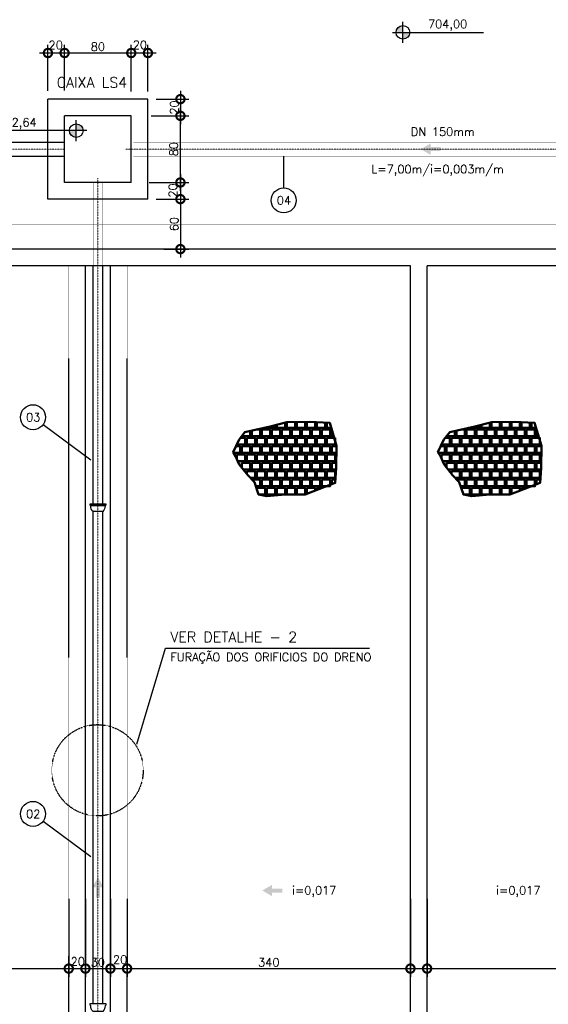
# Model space of a CAD drawing. Header units: millimetres. Extents: x 6229 to 11806, y 8925 to 11505.
# Tile 4 of 12: x 7118 to 7752, y 10229 to 11411. Entities that reach past the tile are written whole.
import ezdxf
from ezdxf.enums import TextEntityAlignment as Align

# ---------------------------------------------------------------- set-up
doc = ezdxf.new("R2010")
doc.units = ezdxf.units.MM
doc.header["$LTSCALE"] = 0.1
doc.header["$MEASUREMENT"] = 0
for name, pattern in [('DASHDOT', [25.4, 12.7, -6.35, 0, -6.35]), ('DASHED', [0.75, 0.5, -0.25]), ('HIDDEN', [9.525, 6.35, -3.175])]:
    doc.linetypes.add(name, pattern=pattern)
doc.layers.get('Defpoints').update_dxf_attribs({"color": 200})
for name, color, linetype, lineweight in [('BAR-EIXOS', 7, 'DASHDOT', 20), ('BAR-PECAS', 2, 'Continuous', 30), ('PAREDE4', 3, 'Continuous', 50)]:
    doc.layers.add(name, color=color, linetype=linetype, lineweight=lineweight)
for name, color, linetype in [('COTAS', 16, 'Continuous'), ('DIM', 7, 'Continuous'), ('ELEVAÇÃO', 2, 'Continuous'), ('ESTRUTURA', 6, 'Continuous'), ('LAYER1', 255, 'Continuous'), ('LIMHATRA', 2, 'HIDDEN'), ('RELAÇÀO', 2, 'Continuous'), ('TEXTO', 2, 'Continuous')]:
    doc.layers.add(name, color=color, linetype=linetype)
doc.styles.add('ROMANS', font='ROMANS.shx')
doc.dimstyles.new('DIM50', dxfattribs={"dimscale": 0, "dimtxt": 10, "dimasz": 20, "dimexe": 10, "dimexo": 10, "dimgap": 2.5, "dimtad": 1, "dimdec": 0, "dimtxsty": 'ROMANS', "dimblk": 'ARCHTICK', "dimblk1": 'DOTSMALL', "dimblk2": 'DOTSMALL', "dimsah": 1, "dimcen": 2.5, "dimdle": 10, "dimclrd": 7, "dimclre": 7, "dimclrt": 2, "dimazin": 0, "dimtfac": 1, "dimtdec": 0, "dimtmove": 2, "dimatfit": 3, "dimldrblk": 'ARCHTICK', "dimfxl": 0, "dimarcsym": 0})

# ---------------------------------------------------------------- blocks, each defined once
blk = doc.blocks.new('_DOTSMALL')
at = {"color": 0, "linetype": 'ByBlock', "const_width": 0.5}
blk.add_lwpolyline([(-0.0625, 0, 1), (0.0625, 0, 1)], format="xyb", close=True, dxfattribs=at)
blk = doc.blocks.new('*D7')
at = {"layer": 'Defpoints', "color": 0}
for p in [(7271.7, 11315.7), (7280.7, 11295.7), (7310.7, 11295.7)]:
    blk.add_point(p, dxfattribs=at)
at = {"layer": 'DIM', "color": 7, "lineweight": -2}
for p, q in [((7310.7, 11325.7), (7310.7, 11285.7)), ((7281.7, 11315.7), (7320.7, 11315.7)), ((7290.7, 11295.7), (7320.7, 11295.7))]:
    blk.add_line(p, q, dxfattribs=at)
at = {"layer": 'DIM', "color": 7, "lineweight": -2, "xscale": 20, "yscale": 20, "zscale": 20}
for p, rotation in [((7310.7, 11315.7), 90), ((7310.7, 11295.7), 270)]:
    blk.add_blockref('_DOTSMALL', p, dxfattribs=dict(at, rotation=rotation))
at = {"layer": 'DIM', "color": 2, "insert": (7303.3, 11305.7), "char_height": 10, "attachment_point": 5, "rotation": 90, "style": 'ROMANS'}
blk.add_mtext('20', dxfattribs=at)
blk = doc.blocks.new('_ArchTick')
at = {"layer": 'COTAS', "color": 0, "const_width": 0.15}
blk.add_lwpolyline([(-0.5, -0.5), (0.5, 0.5)], dxfattribs=at)
blk = doc.blocks.new('*D8')
at = {"layer": 'Defpoints', "color": 0}
for p in [(7265.7, 11295.7), (7310.7, 11295.7), (7263.3, 11215.7)]:
    blk.add_point(p, dxfattribs=at)
at = {"layer": 'DIM', "color": 7, "lineweight": -2}
for p, q in [((7310.7, 11205.7), (7310.7, 11305.7)), ((7275.7, 11295.7), (7320.7, 11295.7)), ((7273.3, 11215.7), (7320.7, 11215.7))]:
    blk.add_line(p, q, dxfattribs=at)
at = {"layer": 'DIM', "color": 7, "lineweight": -2, "xscale": 20, "yscale": 20, "zscale": 20}
for p, rotation in [((7310.7, 11295.7), 90), ((7310.7, 11215.7), 270)]:
    blk.add_blockref('_DOTSMALL', p, dxfattribs=dict(at, rotation=rotation))
at = {"layer": 'DIM', "color": 2, "insert": (7302.7, 11255.7), "char_height": 10, "attachment_point": 5, "rotation": 90, "style": 'ROMANS'}
blk.add_mtext('80', dxfattribs=at)
blk = doc.blocks.new('*D9')
at = {"layer": 'Defpoints', "color": 0}
for p in [(7251.7, 11371.1), (7251.7, 11330), (7271.7, 11314.7)]:
    blk.add_point(p, dxfattribs=at)
at = {"layer": 'DIM', "color": 7, "lineweight": -2}
for p, q in [((7281.7, 11371.1), (7241.7, 11371.1)), ((7251.7, 11340), (7251.7, 11381.1)), ((7271.7, 11324.7), (7271.7, 11381.1))]:
    blk.add_line(p, q, dxfattribs=at)
at = {"layer": 'DIM', "color": 7, "lineweight": -2, "xscale": 20, "yscale": 20, "zscale": 20, "rotation": 180}
blk.add_blockref('_DOTSMALL', (7251.7, 11371.1), dxfattribs=at)
at = {"layer": 'DIM', "color": 7, "lineweight": -2, "xscale": 20, "yscale": 20, "zscale": 20}
blk.add_blockref('_DOTSMALL', (7271.7, 11371.1), dxfattribs=at)
at = {"layer": 'DIM', "color": 2, "insert": (7262.1, 11380.9), "char_height": 10, "attachment_point": 5, "style": 'ROMANS'}
blk.add_mtext('20', dxfattribs=at)
blk = doc.blocks.new('*D10')
at = {"layer": 'Defpoints', "color": 0}
for p in [(7171.7, 11371.1), (7171.7, 11315.9), (7251.7, 11315)]:
    blk.add_point(p, dxfattribs=at)
at = {"layer": 'DIM', "color": 7, "lineweight": -2}
for p, q in [((7261.7, 11371.1), (7161.7, 11371.1)), ((7171.7, 11325.9), (7171.7, 11381.1)), ((7251.7, 11325), (7251.7, 11381.1))]:
    blk.add_line(p, q, dxfattribs=at)
at = {"layer": 'DIM', "color": 7, "lineweight": -2, "xscale": 20, "yscale": 20, "zscale": 20, "rotation": 180}
blk.add_blockref('_DOTSMALL', (7171.7, 11371.1), dxfattribs=at)
at = {"layer": 'DIM', "color": 7, "lineweight": -2, "xscale": 20, "yscale": 20, "zscale": 20}
blk.add_blockref('_DOTSMALL', (7251.7, 11371.1), dxfattribs=at)
at = {"layer": 'DIM', "color": 2, "insert": (7211.7, 11378.6), "char_height": 10, "attachment_point": 5, "style": 'ROMANS'}
blk.add_mtext('80', dxfattribs=at)
blk = doc.blocks.new('*D11')
at = {"layer": 'Defpoints', "color": 0}
for p in [(7151.7, 11371.1), (7151.7, 11315.6), (7171.7, 11315.9)]:
    blk.add_point(p, dxfattribs=at)
at = {"layer": 'DIM', "color": 7, "lineweight": -2}
for p, q in [((7181.7, 11371.1), (7141.7, 11371.1)), ((7151.7, 11325.6), (7151.7, 11381.1)), ((7171.7, 11325.9), (7171.7, 11381.1))]:
    blk.add_line(p, q, dxfattribs=at)
at = {"layer": 'DIM', "color": 7, "lineweight": -2, "xscale": 20, "yscale": 20, "zscale": 20, "rotation": 180}
blk.add_blockref('_DOTSMALL', (7151.7, 11371.1), dxfattribs=at)
at = {"layer": 'DIM', "color": 7, "lineweight": -2, "xscale": 20, "yscale": 20, "zscale": 20}
blk.add_blockref('_DOTSMALL', (7171.7, 11371.1), dxfattribs=at)
at = {"layer": 'DIM', "color": 2, "insert": (7161, 11380.6), "char_height": 10, "attachment_point": 5, "style": 'ROMANS'}
blk.add_mtext('20', dxfattribs=at)
blk = doc.blocks.new('*D16')
at = {"layer": 'Defpoints', "color": 0}
for p in [(7265.7, 11215.7), (7271.7, 11195.7), (7310.7, 11195.7)]:
    blk.add_point(p, dxfattribs=at)
at = {"layer": 'DIM', "color": 7, "lineweight": -2}
for p, q in [((7310.7, 11225.7), (7310.7, 11185.7)), ((7275.7, 11215.7), (7320.7, 11215.7)), ((7281.7, 11195.7), (7320.7, 11195.7))]:
    blk.add_line(p, q, dxfattribs=at)
at = {"layer": 'DIM', "color": 7, "lineweight": -2, "xscale": 20, "yscale": 20, "zscale": 20}
for p, rotation in [((7310.7, 11215.7), 90), ((7310.7, 11195.7), 270)]:
    blk.add_blockref('_DOTSMALL', p, dxfattribs=dict(at, rotation=rotation))
at = {"layer": 'DIM', "color": 2, "insert": (7301.6, 11206.1), "char_height": 10, "attachment_point": 5, "rotation": 90, "style": 'ROMANS'}
blk.add_mtext('20', dxfattribs=at)
blk = doc.blocks.new('*D17')
at = {"layer": 'Defpoints', "color": 0}
for p in [(7271.7, 11195.7), (7280.7, 11135.7), (7310.7, 11135.7)]:
    blk.add_point(p, dxfattribs=at)
at = {"layer": 'DIM', "color": 7, "lineweight": -2}
for p, q in [((7310.7, 11205.7), (7310.7, 11125.7)), ((7281.7, 11195.7), (7320.7, 11195.7)), ((7290.7, 11135.7), (7320.7, 11135.7))]:
    blk.add_line(p, q, dxfattribs=at)
at = {"layer": 'DIM', "color": 7, "lineweight": -2, "xscale": 20, "yscale": 20, "zscale": 20}
for p, rotation in [((7310.7, 11195.7), 90), ((7310.7, 11135.7), 270)]:
    blk.add_blockref('_DOTSMALL', p, dxfattribs=dict(at, rotation=rotation))
at = {"layer": 'DIM', "color": 2, "insert": (7303.2, 11165.7), "char_height": 10, "attachment_point": 5, "rotation": 90, "style": 'ROMANS'}
blk.add_mtext('60', dxfattribs=at)
blk = doc.blocks.new('*D22')
at = {"layer": 'Defpoints', "color": 0}
for p in [(6836.7, 10365.7), (7176.7, 10355.7), (7176.7, 10272.1)]:
    blk.add_point(p, dxfattribs=at)
at = {"layer": 'DIM', "color": 7, "lineweight": -2}
for p, q in [((6836.7, 10355.7), (6836.7, 10262.1)), ((7176.7, 10345.7), (7176.7, 10262.1)), ((6826.7, 10272.1), (7186.7, 10272.1))]:
    blk.add_line(p, q, dxfattribs=at)
at = {"layer": 'DIM', "color": 7, "lineweight": -2, "xscale": 20, "yscale": 20, "zscale": 20, "rotation": 180}
blk.add_blockref('_DOTSMALL', (6836.7, 10272.1), dxfattribs=at)
at = {"layer": 'DIM', "color": 7, "lineweight": -2, "xscale": 20, "yscale": 20, "zscale": 20}
blk.add_blockref('_DOTSMALL', (7176.7, 10272.1), dxfattribs=at)
at = {"layer": 'DIM', "color": 2, "insert": (7006.7, 10279.6), "char_height": 10, "attachment_point": 5, "style": 'ROMANS'}
blk.add_mtext('340', dxfattribs=at)
blk = doc.blocks.new('*D23')
at = {"layer": 'Defpoints', "color": 0}
for p in [(7176.7, 10365.7), (7196.7, 10365.7), (7196.7, 10272.1)]:
    blk.add_point(p, dxfattribs=at)
at = {"layer": 'DIM', "color": 7, "lineweight": -2}
for p, q in [((7176.7, 10355.7), (7176.7, 10262.1)), ((7196.7, 10355.7), (7196.7, 10262.1)), ((7166.7, 10272.1), (7206.7, 10272.1))]:
    blk.add_line(p, q, dxfattribs=at)
at = {"layer": 'DIM', "color": 7, "lineweight": -2, "xscale": 20, "yscale": 20, "zscale": 20, "rotation": 180}
blk.add_blockref('_DOTSMALL', (7176.7, 10272.1), dxfattribs=at)
at = {"layer": 'DIM', "color": 7, "lineweight": -2, "xscale": 20, "yscale": 20, "zscale": 20}
blk.add_blockref('_DOTSMALL', (7196.7, 10272.1), dxfattribs=at)
at = {"layer": 'DIM', "color": 2, "insert": (7187.5, 10280.6), "char_height": 10, "attachment_point": 5, "style": 'ROMANS'}
blk.add_mtext('20', dxfattribs=at)
blk = doc.blocks.new('*D24')
at = {"layer": 'Defpoints', "color": 0}
for p in [(7196.7, 10355.7), (7226.7, 10355.7), (7226.7, 10272.1)]:
    blk.add_point(p, dxfattribs=at)
at = {"layer": 'DIM', "color": 7, "lineweight": -2}
for p, q in [((7196.7, 10345.7), (7196.7, 10262.1)), ((7226.7, 10345.7), (7226.7, 10262.1)), ((7186.7, 10272.1), (7236.7, 10272.1))]:
    blk.add_line(p, q, dxfattribs=at)
at = {"layer": 'DIM', "color": 7, "lineweight": -2, "xscale": 20, "yscale": 20, "zscale": 20, "rotation": 180}
blk.add_blockref('_DOTSMALL', (7196.7, 10272.1), dxfattribs=at)
at = {"layer": 'DIM', "color": 7, "lineweight": -2, "xscale": 20, "yscale": 20, "zscale": 20}
blk.add_blockref('_DOTSMALL', (7226.7, 10272.1), dxfattribs=at)
at = {"layer": 'DIM', "color": 2, "insert": (7211.7, 10279.6), "char_height": 10, "attachment_point": 5, "style": 'ROMANS'}
blk.add_mtext('30', dxfattribs=at)
blk = doc.blocks.new('*D25')
at = {"layer": 'Defpoints', "color": 0}
for p in [(7226.7, 10365.7), (7246.7, 10365.7), (7246.7, 10272.1)]:
    blk.add_point(p, dxfattribs=at)
at = {"layer": 'DIM', "color": 7, "lineweight": -2}
for p, q in [((7226.7, 10355.7), (7226.7, 10262.1)), ((7246.7, 10355.7), (7246.7, 10262.1)), ((7216.7, 10272.1), (7256.7, 10272.1))]:
    blk.add_line(p, q, dxfattribs=at)
at = {"layer": 'DIM', "color": 7, "lineweight": -2, "xscale": 20, "yscale": 20, "zscale": 20, "rotation": 180}
blk.add_blockref('_DOTSMALL', (7226.7, 10272.1), dxfattribs=at)
at = {"layer": 'DIM', "color": 7, "lineweight": -2, "xscale": 20, "yscale": 20, "zscale": 20}
blk.add_blockref('_DOTSMALL', (7246.7, 10272.1), dxfattribs=at)
at = {"layer": 'DIM', "color": 2, "insert": (7238.3, 10282.9), "char_height": 10, "attachment_point": 5, "style": 'ROMANS'}
blk.add_mtext('20', dxfattribs=at)
blk = doc.blocks.new('*D26')
at = {"layer": 'Defpoints', "color": 0}
for p in [(7586.7, 10365.7), (7246.7, 10355.7), (7586.7, 10272.1)]:
    blk.add_point(p, dxfattribs=at)
at = {"layer": 'DIM', "color": 7, "lineweight": -2}
for p, q in [((7586.7, 10355.7), (7586.7, 10262.1)), ((7246.7, 10345.7), (7246.7, 10262.1)), ((7236.7, 10272.1), (7596.7, 10272.1))]:
    blk.add_line(p, q, dxfattribs=at)
at = {"layer": 'DIM', "color": 7, "lineweight": -2, "xscale": 20, "yscale": 20, "zscale": 20, "rotation": 180}
blk.add_blockref('_DOTSMALL', (7246.7, 10272.1), dxfattribs=at)
at = {"layer": 'DIM', "color": 7, "lineweight": -2, "xscale": 20, "yscale": 20, "zscale": 20}
blk.add_blockref('_DOTSMALL', (7586.7, 10272.1), dxfattribs=at)
at = {"layer": 'DIM', "color": 2, "insert": (7416.7, 10279.6), "char_height": 10, "attachment_point": 5, "style": 'ROMANS'}
blk.add_mtext('340', dxfattribs=at)
blk = doc.blocks.new('*D63')
at = {"layer": 'Defpoints', "color": 0}
for p in [(7606.7, 10365.7), (7966.7, 10345.7), (7966.7, 10272.1)]:
    blk.add_point(p, dxfattribs=at)
at = {"layer": 'DIM', "color": 7, "lineweight": -2}
for p, q in [((7606.7, 10355.7), (7606.7, 10262.1)), ((7966.7, 10335.7), (7966.7, 10262.1)), ((7596.7, 10272.1), (7976.7, 10272.1))]:
    blk.add_line(p, q, dxfattribs=at)
at = {"layer": 'DIM', "color": 7, "lineweight": -2, "xscale": 20, "yscale": 20, "zscale": 20, "rotation": 180}
blk.add_blockref('_DOTSMALL', (7606.7, 10272.1), dxfattribs=at)
at = {"layer": 'DIM', "color": 7, "lineweight": -2, "xscale": 20, "yscale": 20, "zscale": 20}
blk.add_blockref('_DOTSMALL', (7966.7, 10272.1), dxfattribs=at)
at = {"layer": 'DIM', "color": 2, "insert": (7786.7, 10279.6), "char_height": 10, "attachment_point": 5, "style": 'ROMANS'}
blk.add_mtext('360', dxfattribs=at)

msp = doc.modelspace()

# ---------------------------------------------------------------- hatches: boundary and pattern name
at = {"linetype": 'Continuous'}
for points in [[(7610.8, 11258.1), (7610.8, 11262.4), (7599, 11255.7), (7610.8, 11248.9), (7610.8, 11253.3), (7623.1, 11253.3), (7623.1, 11258.1)], [(7214.1, 10369.7), (7218.5, 10369.7), (7211.7, 10381.5), (7205, 10369.7), (7209.3, 10369.7), (7209.3, 10357.4), (7214.1, 10357.4)], [(7420.6, 10368.2), (7420.6, 10372.6), (7408.9, 10365.8), (7420.6, 10359), (7420.6, 10363.4), (7432.9, 10363.4), (7432.9, 10368.2)]]:
    msp.add_hatch(color=7, dxfattribs=at).paths.add_polyline_path(points)
at = {"layer": 'ELEVAÇÃO'}
h = msp.add_hatch(color=256, dxfattribs=at)
h.paths.add_polyline_path([(7577.7, 11404.1), (7577.7, 11395.9), (7569.5, 11395.9, -0.414214)])
h.paths.add_polyline_path([(7577.7, 11395.9), (7585.9, 11395.9, -0.414214), (7577.7, 11387.7)])
h = msp.add_hatch(color=256, dxfattribs=at)
h.paths.add_polyline_path([(7185.7, 11286.1), (7185.7, 11277.9), (7193.9, 11277.9, 0.414214)])
h.paths.add_polyline_path([(7185.7, 11277.9), (7177.5, 11277.9, 0.414214), (7185.7, 11269.7)])

# ---------------------------------------------------------------- linework, layer by layer
at = {"layer": 'BAR-EIXOS', "ltscale": 0.1}
for p, q in [((6581.7, 11255.7), (7171.7, 11255.7)), ((7244.2, 11255.7), (7844.2, 11255.7)), ((7211.7, 10820.7), (7211.7, 11220.7)), ((7211.7, 10220.7), (7211.7, 10820.7))]:
    msp.add_line(p, q, dxfattribs=at)
at = {"layer": 'BAR-PECAS', "linetype": 'DASHED', "ltscale": 0.5}
for p, q in [((6581.7, 11264.2), (7171.7, 11264.2)), ((7254.2, 11264.2), (7844.2, 11264.2)), ((6581.7, 11247.2), (7171.7, 11247.2)), ((7254.2, 11247.2), (7844.2, 11247.2))]:
    msp.add_line(p, q, dxfattribs=at)
at = {"layer": 'BAR-PECAS', "linetype": 'DASHED'}
for p, q in [((7205.8, 11115.7), (7205.8, 11215.7)), ((7217.6, 11115.7), (7217.6, 11215.7))]:
    msp.add_line(p, q, dxfattribs=at)
at = {"layer": 'BAR-PECAS'}
for p, q in [((7205.8, 10830.1), (7205.8, 11115.7)), ((7217.6, 10830.1), (7217.6, 11115.7)), ((7221.1, 10828.3), (7202.2, 10828.3)), ((7220.3, 10827.5), (7203, 10827.5)), ((7205.8, 10230.1), (7205.8, 10820.7)), ((7217.6, 10230.1), (7217.6, 10820.7))]:
    msp.add_line(p, q, dxfattribs=at)
for points in [[(7205.8, 10820.7, -0.214214), (7203, 10827.5), (7202.2, 10828.3), (7202.2, 10830.1), (7221.1, 10830.1), (7221.1, 10828.3), (7220.3, 10827.5, -0.214214), (7217.6, 10820.7)], [(7205.8, 10220.7, -0.214214), (7203, 10227.5), (7202.2, 10228.3), (7202.2, 10230.1), (7221.1, 10230.1), (7221.1, 10228.3), (7220.3, 10227.5, -0.214214), (7217.6, 10220.7)]]:
    msp.add_lwpolyline(points, format="xyb", close=True, dxfattribs=at)
at = {"layer": 'ELEVAÇÃO', "color": 3, "linetype": 'Continuous'}
for p, q in [((7577.7, 11383.4), (7577.7, 11408.4)), ((7565.2, 11395.9), (7674.4, 11395.9)), ((7185.7, 11265.4), (7185.7, 11290.4)), ((7198.2, 11277.9), (7088.9, 11277.9))]:
    msp.add_line(p, q, dxfattribs=at)
for centre in [(7577.7, 11395.9), (7185.7, 11277.9)]:
    msp.add_circle(centre, 8.2, dxfattribs=at)
at = {"layer": 'ESTRUTURA'}
for p, q in [((7271.7, 11315.7), (7151.7, 11315.7)), ((7151.7, 11195.7), (7151.7, 11315.7)), ((7271.7, 11195.7), (7271.7, 11315.7)), ((7251.7, 11295.7), (7171.7, 11295.7)), ((7171.7, 11215.7), (7171.7, 11295.7)), ((7251.7, 11215.7), (7251.7, 11295.7)), ((7251.7, 11215.7), (7171.7, 11215.7)), ((7271.7, 11195.7), (7151.7, 11195.7)), ((9916.7, 11135.7), (6816.7, 11135.7)), ((7586.7, 11115.7), (6836.7, 11115.7)), ((7586.7, 9615.7), (7586.7, 11115.7)), ((7606.7, 9615.7), (7606.7, 11115.7)), ((8356.7, 11115.7), (7606.7, 11115.7))]:
    msp.add_line(p, q, dxfattribs=at)
at = {"layer": 'ESTRUTURA', "color": 3}
for p, q in [((7196.7, 9665.7), (7196.7, 11115.7)), ((7226.7, 9665.7), (7226.7, 11115.7))]:
    msp.add_line(p, q, dxfattribs=at)
at = {"layer": 'LIMHATRA', "linetype": 'HIDDEN', "ltscale": 0.05}
msp.add_line((9946.7, 11165.7), (6786.7, 11165.7), dxfattribs=at)
at = {"layer": 'LIMHATRA', "color": 3, "linetype": 'HIDDEN', "ltscale": 0.05}
for p, q in [((7176.7, 9615.7), (7176.7, 11115.7)), ((7246.7, 9615.7), (7246.7, 11115.7))]:
    msp.add_line(p, q, dxfattribs=at)
at = {"layer": 'LIMHATRA', "color": 4, "ltscale": 0.1}
msp.add_circle((7211.2, 10510.1), 54.8, dxfattribs=at)
at = {"layer": 'PAREDE4'}
for p, q in [((7388.3, 10901), (7378.3, 10901)), ((7634.1, 10901), (7624.1, 10901))]:
    msp.add_line(p, q, dxfattribs=at)
at = {"layer": 'PAREDE4', "color": 7}
for points in [[(7469.7, 10844.9), (7496.5, 10855), (7497.6, 10873.2), (7498.1, 10899.5), (7489.8, 10927.2), (7465.9, 10928.3), (7438.5, 10928.1), (7418.2, 10922.8), (7388.1, 10915.9), (7381.1, 10907), (7373.9, 10892.1), (7376.8, 10887.2), (7381.3, 10877.2), (7391.4, 10864.5), (7399.5, 10855.8), (7404.5, 10841), (7414.4, 10839.1), (7436.3, 10841), (7460.3, 10841)], [(7715.5, 10844.9), (7742.3, 10855), (7743.4, 10873.2), (7743.9, 10899.5), (7735.6, 10927.2), (7711.7, 10928.3), (7684.3, 10928.1), (7664, 10922.8), (7633.9, 10915.9), (7626.9, 10907), (7619.7, 10892.1), (7622.6, 10887.2), (7627.1, 10877.2), (7637.2, 10864.5), (7645.3, 10855.8), (7650.3, 10841), (7660.2, 10839.1), (7682.1, 10841), (7706.1, 10841)]]:
    msp.add_lwpolyline(points, close=True, dxfattribs=at)
at = {"layer": 'PAREDE4'}
for points in [[(7414.3, 10921.9), (7414.3, 10921), (7424.3, 10921), (7424.3, 10924.4)], [(7426.3, 10925), (7426.3, 10921), (7436.3, 10921), (7436.3, 10927.6)], [(7438.3, 10928.1), (7438.3, 10921), (7448.3, 10921), (7448.3, 10928.2)], [(7450.3, 10928.2), (7450.3, 10921), (7460.3, 10921), (7460.3, 10928.3)], [(7462.3, 10928.3), (7462.3, 10921), (7472.3, 10921), (7472.3, 10928)], [(7474.3, 10927.9), (7474.3, 10921), (7484.3, 10921), (7484.3, 10927.5)], [(7486.3, 10927.4), (7486.3, 10921), (7491.6, 10921)], [(7660.1, 10921.9), (7660.1, 10921), (7670.1, 10921), (7670.1, 10924.4)], [(7672.1, 10925), (7672.1, 10921), (7682.1, 10921), (7682.1, 10927.6)], [(7684.1, 10928.1), (7684.1, 10921), (7694.1, 10921), (7694.1, 10928.2)], [(7696.1, 10928.2), (7696.1, 10921), (7706.1, 10921), (7706.1, 10928.3)], [(7708.1, 10928.3), (7708.1, 10921), (7718.1, 10921), (7718.1, 10928)], [(7720.1, 10927.9), (7720.1, 10921), (7730.1, 10921), (7730.1, 10927.5)], [(7732.1, 10927.4), (7732.1, 10921), (7737.4, 10921)], [(7378.3, 10901.3), (7378.3, 10901), (7388.3, 10901), (7388.3, 10909), (7382.6, 10909)], [(7384.3, 10911.1), (7384.3, 10911), (7394.3, 10911), (7394.3, 10917.3)], [(7390.3, 10909), (7390.3, 10901), (7400.3, 10901), (7400.3, 10909), (7390.3, 10909)], [(7396.3, 10917.8), (7396.3, 10911), (7406.3, 10911), (7406.3, 10919), (7401.7, 10919)], [(7402.3, 10909), (7402.3, 10901), (7412.3, 10901), (7412.3, 10909), (7402.3, 10909)], [(7408.3, 10919), (7408.3, 10911), (7418.3, 10911), (7418.3, 10919), (7408.3, 10919)], [(7414.3, 10909), (7414.3, 10901), (7424.3, 10901), (7424.3, 10909), (7414.3, 10909)], [(7420.3, 10919), (7420.3, 10911), (7430.3, 10911), (7430.3, 10919), (7420.3, 10919)], [(7426.3, 10909), (7426.3, 10901), (7436.3, 10901), (7436.3, 10909), (7426.3, 10909)], [(7432.3, 10919), (7432.3, 10911), (7442.3, 10911), (7442.3, 10919), (7432.3, 10919)], [(7438.3, 10909), (7438.3, 10901), (7448.3, 10901), (7448.3, 10909), (7438.3, 10909)], [(7444.3, 10919), (7444.3, 10911), (7454.3, 10911), (7454.3, 10919), (7444.3, 10919)], [(7450.3, 10909), (7450.3, 10901), (7460.3, 10901), (7460.3, 10909), (7450.3, 10909)], [(7456.3, 10919), (7456.3, 10911), (7466.3, 10911), (7466.3, 10919), (7456.3, 10919)], [(7462.3, 10909), (7462.3, 10901), (7472.3, 10901), (7472.3, 10909), (7462.3, 10909)], [(7468.3, 10919), (7468.3, 10911), (7478.3, 10911), (7478.3, 10919), (7468.3, 10919)], [(7474.3, 10909), (7474.3, 10901), (7484.3, 10901), (7484.3, 10909), (7474.3, 10909)], [(7480.3, 10919), (7480.3, 10911), (7490.3, 10911), (7490.3, 10919), (7480.3, 10919)], [(7486.3, 10909), (7486.3, 10901), (7496.3, 10901), (7496.3, 10909), (7486.3, 10909)], [(7492.3, 10919), (7492.3, 10911), (7494.6, 10911)], [(7624.1, 10901.3), (7624.1, 10901), (7634.1, 10901), (7634.1, 10909), (7628.4, 10909)], [(7630.1, 10911.1), (7630.1, 10911), (7640.1, 10911), (7640.1, 10917.3)], [(7636.1, 10909), (7636.1, 10901), (7646.1, 10901), (7646.1, 10909), (7636.1, 10909)], [(7642.1, 10917.8), (7642.1, 10911), (7652.1, 10911), (7652.1, 10919), (7647.5, 10919)], [(7648.1, 10909), (7648.1, 10901), (7658.1, 10901), (7658.1, 10909), (7648.1, 10909)], [(7654.1, 10919), (7654.1, 10911), (7664.1, 10911), (7664.1, 10919), (7654.1, 10919)], [(7660.1, 10909), (7660.1, 10901), (7670.1, 10901), (7670.1, 10909), (7660.1, 10909)], [(7666.1, 10919), (7666.1, 10911), (7676.1, 10911), (7676.1, 10919), (7666.1, 10919)], [(7672.1, 10909), (7672.1, 10901), (7682.1, 10901), (7682.1, 10909), (7672.1, 10909)], [(7678.1, 10919), (7678.1, 10911), (7688.1, 10911), (7688.1, 10919), (7678.1, 10919)], [(7684.1, 10909), (7684.1, 10901), (7694.1, 10901), (7694.1, 10909), (7684.1, 10909)], [(7690.1, 10919), (7690.1, 10911), (7700.1, 10911), (7700.1, 10919), (7690.1, 10919)], [(7696.1, 10909), (7696.1, 10901), (7706.1, 10901), (7706.1, 10909), (7696.1, 10909)], [(7702.1, 10919), (7702.1, 10911), (7712.1, 10911), (7712.1, 10919), (7702.1, 10919)], [(7708.1, 10909), (7708.1, 10901), (7718.1, 10901), (7718.1, 10909), (7708.1, 10909)], [(7714.1, 10919), (7714.1, 10911), (7724.1, 10911), (7724.1, 10919), (7714.1, 10919)], [(7720.1, 10909), (7720.1, 10901), (7730.1, 10901), (7730.1, 10909), (7720.1, 10909)], [(7726.1, 10919), (7726.1, 10911), (7736.1, 10911), (7736.1, 10919), (7726.1, 10919)], [(7732.1, 10909), (7732.1, 10901), (7742.1, 10901), (7742.1, 10909), (7732.1, 10909)], [(7738.1, 10919), (7738.1, 10911), (7740.4, 10911)], [(7374.5, 10891), (7382.3, 10891), (7382.3, 10899), (7377.2, 10899)], [(7384.3, 10899), (7384.3, 10891), (7394.3, 10891), (7394.3, 10899), (7384.3, 10899)], [(7396.3, 10899), (7396.3, 10891), (7406.3, 10891), (7406.3, 10899), (7396.3, 10899)], [(7408.3, 10899), (7408.3, 10891), (7418.3, 10891), (7418.3, 10899), (7408.3, 10899)], [(7420.3, 10899), (7420.3, 10891), (7430.3, 10891), (7430.3, 10899), (7420.3, 10899)], [(7432.3, 10899), (7432.3, 10891), (7442.3, 10891), (7442.3, 10899), (7432.3, 10899)], [(7444.3, 10899), (7444.3, 10891), (7454.3, 10891), (7454.3, 10899), (7444.3, 10899)], [(7456.3, 10899), (7456.3, 10891), (7466.3, 10891), (7466.3, 10899), (7456.3, 10899)], [(7468.3, 10899), (7468.3, 10891), (7478.3, 10891), (7478.3, 10899), (7468.3, 10899)], [(7480.3, 10899), (7480.3, 10891), (7490.3, 10891), (7490.3, 10899), (7480.3, 10899)], [(7492.3, 10899), (7492.3, 10891), (7497.9, 10891)], [(7498.1, 10899), (7492.3, 10899)], [(7620.3, 10891), (7628.1, 10891), (7628.1, 10899), (7623, 10899)], [(7630.1, 10899), (7630.1, 10891), (7640.1, 10891), (7640.1, 10899), (7630.1, 10899)], [(7642.1, 10899), (7642.1, 10891), (7652.1, 10891), (7652.1, 10899), (7642.1, 10899)], [(7654.1, 10899), (7654.1, 10891), (7664.1, 10891), (7664.1, 10899), (7654.1, 10899)], [(7666.1, 10899), (7666.1, 10891), (7676.1, 10891), (7676.1, 10899), (7666.1, 10899)], [(7678.1, 10899), (7678.1, 10891), (7688.1, 10891), (7688.1, 10899), (7678.1, 10899)], [(7690.1, 10899), (7690.1, 10891), (7700.1, 10891), (7700.1, 10899), (7690.1, 10899)], [(7702.1, 10899), (7702.1, 10891), (7712.1, 10891), (7712.1, 10899), (7702.1, 10899)], [(7714.1, 10899), (7714.1, 10891), (7724.1, 10891), (7724.1, 10899), (7714.1, 10899)], [(7726.1, 10899), (7726.1, 10891), (7736.1, 10891), (7736.1, 10899), (7726.1, 10899)], [(7738.1, 10899), (7738.1, 10891), (7743.7, 10891)], [(7743.9, 10899), (7738.1, 10899)], [(7378.3, 10889), (7378.3, 10883.9)], [(7379.6, 10881), (7388.3, 10881), (7388.3, 10889), (7378.3, 10889)], [(7390.3, 10889), (7390.3, 10881), (7400.3, 10881), (7400.3, 10889), (7390.3, 10889)], [(7402.3, 10889), (7402.3, 10881), (7412.3, 10881), (7412.3, 10889), (7402.3, 10889)], [(7414.3, 10889), (7414.3, 10881), (7424.3, 10881), (7424.3, 10889), (7414.3, 10889)], [(7426.3, 10889), (7426.3, 10881), (7436.3, 10881), (7436.3, 10889), (7426.3, 10889)], [(7438.3, 10889), (7438.3, 10881), (7448.3, 10881), (7448.3, 10889), (7438.3, 10889)], [(7450.3, 10889), (7450.3, 10881), (7460.3, 10881), (7460.3, 10889), (7450.3, 10889)], [(7462.3, 10889), (7462.3, 10881), (7472.3, 10881), (7472.3, 10889), (7462.3, 10889)], [(7474.3, 10889), (7474.3, 10881), (7484.3, 10881), (7484.3, 10889), (7474.3, 10889)], [(7486.3, 10889), (7486.3, 10881), (7496.3, 10881), (7496.3, 10889), (7486.3, 10889)], [(7624.1, 10889), (7624.1, 10883.9)], [(7625.4, 10881), (7634.1, 10881), (7634.1, 10889), (7624.1, 10889)], [(7636.1, 10889), (7636.1, 10881), (7646.1, 10881), (7646.1, 10889), (7636.1, 10889)], [(7648.1, 10889), (7648.1, 10881), (7658.1, 10881), (7658.1, 10889), (7648.1, 10889)], [(7660.1, 10889), (7660.1, 10881), (7670.1, 10881), (7670.1, 10889), (7660.1, 10889)], [(7672.1, 10889), (7672.1, 10881), (7682.1, 10881), (7682.1, 10889), (7672.1, 10889)], [(7684.1, 10889), (7684.1, 10881), (7694.1, 10881), (7694.1, 10889), (7684.1, 10889)], [(7696.1, 10889), (7696.1, 10881), (7706.1, 10881), (7706.1, 10889), (7696.1, 10889)], [(7708.1, 10889), (7708.1, 10881), (7718.1, 10881), (7718.1, 10889), (7708.1, 10889)], [(7720.1, 10889), (7720.1, 10881), (7730.1, 10881), (7730.1, 10889), (7720.1, 10889)], [(7732.1, 10889), (7732.1, 10881), (7742.1, 10881), (7742.1, 10889), (7732.1, 10889)], [(7384.3, 10879), (7384.3, 10873.4)], [(7386.2, 10871), (7394.3, 10871), (7394.3, 10879), (7384.3, 10879)], [(7396.3, 10879), (7396.3, 10871), (7406.3, 10871), (7406.3, 10879), (7396.3, 10879)], [(7408.3, 10879), (7408.3, 10871), (7418.3, 10871), (7418.3, 10879), (7408.3, 10879)], [(7420.3, 10879), (7420.3, 10871), (7430.3, 10871), (7430.3, 10879), (7420.3, 10879)], [(7432.3, 10879), (7432.3, 10871), (7442.3, 10871), (7442.3, 10879), (7432.3, 10879)], [(7444.3, 10879), (7444.3, 10871), (7454.3, 10871), (7454.3, 10879), (7444.3, 10879)], [(7456.3, 10879), (7456.3, 10871), (7466.3, 10871), (7466.3, 10879), (7456.3, 10879)], [(7468.3, 10879), (7468.3, 10871), (7478.3, 10871), (7478.3, 10879), (7468.3, 10879)], [(7480.3, 10879), (7480.3, 10871), (7490.3, 10871), (7490.3, 10879), (7480.3, 10879)], [(7492.3, 10879), (7492.3, 10871), (7497.5, 10871)], [(7497.7, 10879), (7492.3, 10879)], [(7630.1, 10879), (7630.1, 10873.4)], [(7632, 10871), (7640.1, 10871), (7640.1, 10879), (7630.1, 10879)], [(7642.1, 10879), (7642.1, 10871), (7652.1, 10871), (7652.1, 10879), (7642.1, 10879)], [(7654.1, 10879), (7654.1, 10871), (7664.1, 10871), (7664.1, 10879), (7654.1, 10879)], [(7666.1, 10879), (7666.1, 10871), (7676.1, 10871), (7676.1, 10879), (7666.1, 10879)], [(7678.1, 10879), (7678.1, 10871), (7688.1, 10871), (7688.1, 10879), (7678.1, 10879)], [(7690.1, 10879), (7690.1, 10871), (7700.1, 10871), (7700.1, 10879), (7690.1, 10879)], [(7702.1, 10879), (7702.1, 10871), (7712.1, 10871), (7712.1, 10879), (7702.1, 10879)], [(7714.1, 10879), (7714.1, 10871), (7724.1, 10871), (7724.1, 10879), (7714.1, 10879)], [(7726.1, 10879), (7726.1, 10871), (7736.1, 10871), (7736.1, 10879), (7726.1, 10879)], [(7738.1, 10879), (7738.1, 10871), (7743.3, 10871)], [(7743.5, 10879), (7738.1, 10879)], [(7390.3, 10869), (7390.3, 10865.9)], [(7394.6, 10861), (7400.3, 10861), (7400.3, 10869), (7390.3, 10869)], [(7402.3, 10869), (7402.3, 10861), (7412.3, 10861), (7412.3, 10869), (7402.3, 10869)], [(7414.3, 10869), (7414.3, 10861), (7424.3, 10861), (7424.3, 10869), (7414.3, 10869)], [(7426.3, 10869), (7426.3, 10861), (7436.3, 10861), (7436.3, 10869), (7426.3, 10869)], [(7438.3, 10869), (7438.3, 10861), (7448.3, 10861), (7448.3, 10869), (7438.3, 10869)], [(7450.3, 10869), (7450.3, 10861), (7460.3, 10861), (7460.3, 10869), (7450.3, 10869)], [(7462.3, 10869), (7462.3, 10861), (7472.3, 10861), (7472.3, 10869), (7462.3, 10869)], [(7474.3, 10869), (7474.3, 10861), (7484.3, 10861), (7484.3, 10869), (7474.3, 10869)], [(7486.3, 10869), (7486.3, 10861), (7496.3, 10861), (7496.3, 10869), (7486.3, 10869)], [(7636.1, 10869), (7636.1, 10865.9)], [(7640.4, 10861), (7646.1, 10861), (7646.1, 10869), (7636.1, 10869)], [(7648.1, 10869), (7648.1, 10861), (7658.1, 10861), (7658.1, 10869), (7648.1, 10869)], [(7660.1, 10869), (7660.1, 10861), (7670.1, 10861), (7670.1, 10869), (7660.1, 10869)], [(7672.1, 10869), (7672.1, 10861), (7682.1, 10861), (7682.1, 10869), (7672.1, 10869)], [(7684.1, 10869), (7684.1, 10861), (7694.1, 10861), (7694.1, 10869), (7684.1, 10869)], [(7696.1, 10869), (7696.1, 10861), (7706.1, 10861), (7706.1, 10869), (7696.1, 10869)], [(7708.1, 10869), (7708.1, 10861), (7718.1, 10861), (7718.1, 10869), (7708.1, 10869)], [(7720.1, 10869), (7720.1, 10861), (7730.1, 10861), (7730.1, 10869), (7720.1, 10869)], [(7732.1, 10869), (7732.1, 10861), (7742.1, 10861), (7742.1, 10869), (7732.1, 10869)], [(7401.1, 10851), (7406.3, 10851), (7406.3, 10859), (7396.3, 10859)], [(7408.3, 10859), (7408.3, 10851), (7418.3, 10851), (7418.3, 10859), (7408.3, 10859)], [(7420.3, 10859), (7420.3, 10851), (7430.3, 10851), (7430.3, 10859), (7420.3, 10859)], [(7432.3, 10859), (7432.3, 10851), (7442.3, 10851), (7442.3, 10859), (7432.3, 10859)], [(7444.3, 10859), (7444.3, 10851), (7454.3, 10851), (7454.3, 10859), (7444.3, 10859)], [(7456.3, 10859), (7456.3, 10851), (7466.3, 10851), (7466.3, 10859), (7456.3, 10859)], [(7468.3, 10859), (7468.3, 10851), (7478.3, 10851), (7478.3, 10859), (7468.3, 10859)], [(7480.3, 10859), (7480.3, 10851), (7490.3, 10851), (7490.3, 10859), (7480.3, 10859)], [(7492.3, 10859), (7492.3, 10853.4)], [(7496.7, 10859), (7492.3, 10859)], [(7646.9, 10851), (7652.1, 10851), (7652.1, 10859), (7642.1, 10859)], [(7654.1, 10859), (7654.1, 10851), (7664.1, 10851), (7664.1, 10859), (7654.1, 10859)], [(7666.1, 10859), (7666.1, 10851), (7676.1, 10851), (7676.1, 10859), (7666.1, 10859)], [(7678.1, 10859), (7678.1, 10851), (7688.1, 10851), (7688.1, 10859), (7678.1, 10859)], [(7690.1, 10859), (7690.1, 10851), (7700.1, 10851), (7700.1, 10859), (7690.1, 10859)], [(7702.1, 10859), (7702.1, 10851), (7712.1, 10851), (7712.1, 10859), (7702.1, 10859)], [(7714.1, 10859), (7714.1, 10851), (7724.1, 10851), (7724.1, 10859), (7714.1, 10859)], [(7726.1, 10859), (7726.1, 10851), (7736.1, 10851), (7736.1, 10859), (7726.1, 10859)], [(7738.1, 10859), (7738.1, 10853.4)], [(7742.5, 10859), (7738.1, 10859)], [(7402.3, 10849), (7402.3, 10847.5)], [(7404.5, 10841), (7412.3, 10841), (7412.3, 10849), (7402.3, 10849)], [(7414.3, 10849), (7414.3, 10841), (7424.3, 10841), (7424.3, 10849), (7414.3, 10849)], [(7426.3, 10849), (7426.3, 10841), (7436.3, 10841), (7436.3, 10849), (7426.3, 10849)], [(7438.3, 10849), (7438.3, 10841), (7448.3, 10841), (7448.3, 10849), (7438.3, 10849)], [(7450.3, 10849), (7450.3, 10841), (7460.3, 10841), (7460.3, 10849), (7450.3, 10849)], [(7462.3, 10849), (7462.3, 10841.9)], [(7472.3, 10845.9), (7472.3, 10849), (7462.3, 10849)], [(7474.3, 10849), (7474.3, 10846.7)], [(7480.5, 10849), (7474.3, 10849)], [(7648.1, 10849), (7648.1, 10847.5)], [(7650.3, 10841), (7658.1, 10841), (7658.1, 10849), (7648.1, 10849)], [(7660.1, 10849), (7660.1, 10841), (7670.1, 10841), (7670.1, 10849), (7660.1, 10849)], [(7672.1, 10849), (7672.1, 10841), (7682.1, 10841), (7682.1, 10849), (7672.1, 10849)], [(7684.1, 10849), (7684.1, 10841), (7694.1, 10841), (7694.1, 10849), (7684.1, 10849)], [(7696.1, 10849), (7696.1, 10841), (7706.1, 10841), (7706.1, 10849), (7696.1, 10849)], [(7708.1, 10849), (7708.1, 10841.9)], [(7718.1, 10845.9), (7718.1, 10849), (7708.1, 10849)], [(7720.1, 10849), (7720.1, 10846.7)], [(7726.3, 10849), (7720.1, 10849)]]:
    msp.add_lwpolyline(points, dxfattribs=at)
at = {"layer": 'RELAÇÀO', "color": 3}
for p, q in [((7434.6, 11209.2), (7434.6, 11247.2)), ((7145.8, 10925), (7203.2, 10882.8)), ((7145.8, 10448.9), (7203.2, 10406.7))]:
    msp.add_line(p, q, dxfattribs=at)
msp.add_lwpolyline([(7258.5, 10541.4), (7292.9, 10656.8), (7537.6, 10656.8)], dxfattribs=at)
for centre in [(7434.6, 11194.2), (7133.8, 10933.9), (7133.8, 10457.8)]:
    msp.add_circle(centre, 15, dxfattribs=at)

# ---------------------------------------------------------------- texts
at = {"layer": 'LAYER1', "color": 3, "linetype": 'ByBlock', "style": 'ROMANS'}
for s, p in [('DN 150mm', (7587.1, 11271.6)), ('L=7,00m/i=0,003m/m', (7539.7, 11226.7))]:
    msp.add_text(s, height=10, dxfattribs=at).set_placement(p)
at = {"layer": 'RELAÇÀO', "style": 'ROMANS'}
for s, p in [('04', (7435, 11194.2)), ('03', (7134.1, 10933.9)), ('02', (7134.1, 10457.8))]:
    msp.add_text(s, height=10, dxfattribs=at).set_placement(p, align=Align.MIDDLE)
at = {"layer": 'TEXTO', "style": 'ROMANS'}
for s, rotation, p in [('704,00', 360, (7607.7, 11400.9)), ('702,64', 0, (7091, 11282.9)), ('i=0,017', 0, (7444.7, 10361.1)), ('i=0,017', 360, (7689.6, 10361.1))]:
    msp.add_text(s, height=10, rotation=rotation, dxfattribs=at).set_placement(p)
at = {"layer": 'TEXTO', "color": 4, "lineweight": -3, "style": 'ROMANS'}
for s, p in [('CAIXA LS4', (7162.2, 11329.5)), ('VER DETALHE - 2', (7298.6, 10663.9))]:
    msp.add_text(s, height=12.5, rotation=0, dxfattribs=at).set_placement(p)
at = {"layer": 'TEXTO', "lineweight": -3, "style": 'ROMANS'}
msp.add_text('FURAÇÃO DOS ORIFICIOS DO DRENO', height=10, rotation=0, dxfattribs=at).set_placement((7298.6, 10641))

# ---------------------------------------------------------------- dimensions: what is measured, and where the dimension line sits
at = {"layer": 'DIM'}
for base, p1, p2, angle, picture, middle in [((7151.7, 11371.1), (7171.7, 11315.9), (7151.7, 11315.6), 180, '*D11', (7161, 11380.6)), ((7251.7, 11371.1), (7271.7, 11314.7), (7251.7, 11330), 180, '*D9', (7262.1, 11380.9)), ((7310.7, 11295.7), (7271.7, 11315.7), (7280.7, 11295.7), 270, '*D7', (7303.3, 11305.7)), ((7310.7, 11295.7), (7263.3, 11215.7), (7265.7, 11295.7), 270, '*D8', (7302.7, 11255.7)), ((7310.7, 11195.7), (7265.7, 11215.7), (7271.7, 11195.7), 270, '*D16', (7301.6, 11206.1))]:
    dim = msp.add_linear_dim(base=base, p1=p1, p2=p2, angle=angle, dimstyle='DIM50', override={"dimscale": 1}, dxfattribs=at)
    dim.commit()
    dim.dimension.update_dxf_attribs({"geometry": picture, "text_midpoint": middle, "dimtype": 160})
for base, p1, p2, angle, picture, middle in [((7171.7, 11371.1), (7251.7, 11315), (7171.7, 11315.9), 180, '*D10', (7211.7, 11378.6)), ((7310.7, 11135.7), (7271.7, 11195.7), (7280.7, 11135.7), 270, '*D17', (7303.2, 11165.7))]:
    dim = msp.add_linear_dim(base=base, p1=p1, p2=p2, angle=angle, dimstyle='DIM50', override={"dimscale": 1}, dxfattribs=at)
    dim.commit()
    dim.dimension.update_dxf_attribs({"geometry": picture, "text_midpoint": middle})
for base, p1, p2, picture, middle in [((7176.7, 10272.1), (6836.7, 10365.7), (7176.7, 10355.7), '*D22', (7006.7, 10279.6)), ((7586.7, 10272.1), (7246.7, 10355.7), (7586.7, 10365.7), '*D26', (7416.7, 10279.6)), ((7966.7, 10272.1), (7606.7, 10365.7), (7966.7, 10345.7), '*D63', (7786.7, 10279.6)), ((7226.7, 10272.1), (7196.7, 10355.7), (7226.7, 10355.7), '*D24', (7211.7, 10279.6))]:
    dim = msp.add_linear_dim(base=base, p1=p1, p2=p2, dimstyle='DIM50', override={"dimscale": 1}, dxfattribs=at)
    dim.commit()
    dim.dimension.update_dxf_attribs({"geometry": picture, "text_midpoint": middle})
for base, p1, p2, picture, middle in [((7196.7, 10272.1), (7176.7, 10365.7), (7196.7, 10365.7), '*D23', (7187.5, 10280.6)), ((7246.7, 10272.1), (7226.7, 10365.7), (7246.7, 10365.7), '*D25', (7238.3, 10282.9))]:
    dim = msp.add_linear_dim(base=base, p1=p1, p2=p2, dimstyle='DIM50', override={"dimscale": 1}, dxfattribs=at)
    dim.commit()
    dim.dimension.update_dxf_attribs({"geometry": picture, "text_midpoint": middle, "dimtype": 160})

doc.saveas('drawing.dxf')
